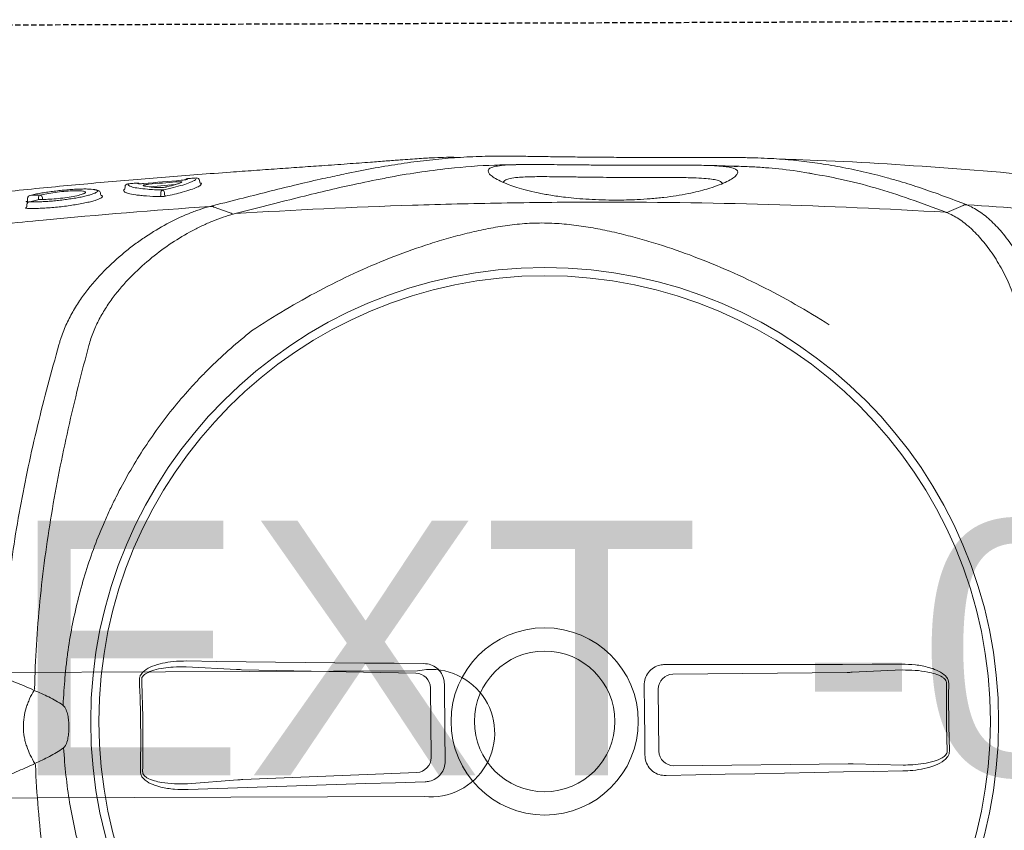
# Model space of a CAD drawing. Header units: millimetres. Extents: x 103872 to 294171, y 5570 to 32737.
# Tile 104 of 117: x 134793 to 135025, y 17437 to 17628. Entities that reach past the tile are written whole.
import ezdxf

# ---------------------------------------------------------------- set-up
doc = ezdxf.new("R2010")
doc.units = ezdxf.units.MM
doc.header["$LTSCALE"] = 2.5
doc.linetypes.add('11aa1PB-bd$0$11aa1PB-af$0$TRATTEGGIATA', pattern=[0.75, 0.5, -0.25])
for name, color, linetype, lineweight in [('A - TEXT', 7, 'Continuous', 13), ('CKD Equipments', 252, 'Continuous', 0), ('Dimension', 40, 'Continuous', 0), ('EQUIPMENT', 210, 'Continuous', 0)]:
    doc.layers.add(name, color=color, linetype=linetype, lineweight=lineweight)
doc.layers.add('FAINTEQUIP', color=253, linetype='Continuous')
doc.styles.add('style1', font='arial.ttf', dxfattribs={"height": 150})

# ---------------------------------------------------------------- blocks, each defined once
blk = doc.blocks.new('G$C62143A14')
at = {"color": 8, "linetype": 'Continuous', "lineweight": 0}
for p, q in [((295.02, 347.96), (294.44, 348.02)), ((295.57, 347.57), (295.56, 347.78)), ((295.62, 347.42), (295.63, 347.34)), ((296.51, 347.79), (295.72, 347.85)), ((297.11, 347.26), (297.12, 347.17)), ((297.14, 330.54), (297.51, 330.6)), ((299.19, 324.84), (298.65, 324.89)), ((299.65, 313.02), (299.11, 319.03)), ((159.41, 298.28), (158.51, 310.14)), ((186.05, 310.43), (185.4, 298.56)), ((299.93, 306.87), (299.54, 307.1)), ((300.25, 307.25), (300.6, 307.28)), ((161.16, 256.1), (159.47, 297.14)), ((185.36, 297.41), (184.56, 256.36)), ((181.11, 252.93), (164.68, 252.75)), ((166.18, 199.09), (180.76, 199.25)), ((163.17, 154.51), (162.73, 195.56)), ((184.29, 195.79), (184.73, 154.75)), ((162.89, 141.56), (163.17, 153.37)), ((184.76, 153.6), (185.3, 141.8))]:
    blk.add_line(p, q, dxfattribs=at)
at = {"color": 8, "linetype": 'Continuous', "lineweight": 0, "flags": 128}
for points in [[(297.14, 316.41), (297.53, 316.42), (297.75, 316.42)], [(297.76, 315.55), (297.54, 315.55), (297.25, 315.55)], [(158.93, 254.16), (158.73, 261.15), (158.52, 268.13), (158.3, 275.11), (158.08, 282.09), (157.85, 289.07), (157.62, 296.03), (157.38, 303), (157.14, 309.95)], [(187.42, 310.28), (187.32, 303.32), (187.24, 296.35), (187.15, 289.38), (187.08, 282.4), (187.01, 275.42), (186.94, 268.44), (186.88, 261.45), (186.82, 254.46)], [(294.35, 303.89), (293.65, 301.9), (292.93, 299.88)], [(294.36, 303.9), (294.36, 303.9), (294.36, 303.9)], [(182.02, 249.63), (179.75, 249.61), (177.48, 249.59), (175.2, 249.56), (172.93, 249.54), (170.66, 249.51), (168.39, 249.49), (166.11, 249.46), (163.84, 249.43)], [(165.21, 202.39), (167.27, 202.41), (169.32, 202.43), (171.38, 202.45), (173.44, 202.47), (175.49, 202.49), (177.55, 202.52), (179.61, 202.54), (181.66, 202.57)], [(161.51, 141.67), (161.39, 148.62), (161.27, 155.58), (161.14, 162.54), (161, 169.51), (160.86, 176.48), (160.72, 183.45), (160.56, 190.43), (160.41, 197.41)], [(186.57, 197.69), (186.57, 190.71), (186.56, 183.73), (186.57, 176.75), (186.58, 169.78), (186.59, 162.81), (186.61, 155.85), (186.64, 148.89), (186.67, 141.94)], [(294.76, 127.41), (294.02, 129.04), (293.28, 130.69)]]:
    blk.add_lwpolyline(points, dxfattribs=at)
at = {"color": 8, "linetype": 'Continuous', "lineweight": 0}
for radius in [106.93, 105, 22.05, 16.56]:
    blk.add_circle((173.18, 226), radius, dxfattribs=at)
for centre, radius, start, end in [((294.94, 347.26), 0.7, 12.661, 83.5815), ((157.41, 358.16), 13.42, 294.4256, 295.9261), ((157.61, 342.91), 6.49, 29.2266, 32.2639), ((186.11, 358.47), 13.42, 245.3063, 246.8069), ((296.43, 347.09), 0.7, 13.9483, 83.5267), ((296.58, 344.61), 0.647, 25.9821, 94.7257), ((296.48, 344.98), 0.693, 275.2747, 353.0745), ((298.68, 325.23), 0.348, 185.1947, 265.5072), ((299.12, 324.15), 0.697, 5.1574, 85.494), ((168.31, 679.42), 358.79, 268.8832, 272.3492), ((168.31, 679.3), 358.14, 268.8832, 272.3493), ((299.33, 321.9), 0.695, 318.7848, 5.7695), ((297.12, 316.75), 0.335, 206.4693, 272.844), ((297.27, 315.2), 0.351, 93.7086, 162.6713), ((297.78, 315.75), 0.67, 26.2861, 92.8593), ((297.71, 316.25), 0.701, 273.6779, 342.8405), ((300.37, 310.04), 0.693, 4.1684, 50.6673), ((300.28, 306.9), 0.349, 95.7954, 184.7427), ((300.53, 307.98), 0.698, 275.8053, 4.7892), ((164.68, 256.28), 3.53, 182.7979, 269.9804), ((181.03, 256.45), 3.53, 271.252, 358.4345), ((166.26, 195.57), 3.53, 91.3072, 180.1404), ((180.76, 195.72), 3.53, 1.0921, 89.9252), ((178.06, -227.41), 358.79, 89.3354, 91.8971), ((178.06, -227.34), 358.19, 89.3355, 91.897)]:
    blk.add_arc(centre, radius, start, end, dxfattribs=at)
for centre, major_axis, start_param, end_param in [((159.19, 296.52), (0.09, -3.5), 1.744011, 2.093077), ((185.66, 296.81), (-0.02, -3.5), 4.190109, 4.539174), ((162.86, 155.12), (0.09, -3.5), 1.045879, 1.394945), ((185.03, 155.36), (-0.02, -3.5), 4.88824, 5.237306)]:
    blk.add_ellipse(centre, major_axis=major_axis, ratio=0.086139, start_param=start_param, end_param=end_param, dxfattribs=at)
for points, knots in [([(286.94, 383.13), (287.76, 376.65), (288.53, 370.15), (289.98, 357.15), (290.66, 350.64), (292.54, 331.08), (293.61, 318), (294.49, 304.89)], [0, 0, 0, 0, 0.25, 0.25, 0.5, 0.5, 1, 1, 1, 1]), ([(306.03, 246.53), (306.05, 246.74), (306.1, 247.44), (306.09, 249.1), (306.02, 251.41), (305.91, 253.61), (305.79, 255.51), (305.64, 257.64), (305.45, 260.19), (305.22, 263.27), (304.97, 266.57), (304.74, 269.7), (304.53, 272.52), (304.32, 275.47), (304.06, 279.2), (303.74, 283.72), (303.37, 289.07), (302.98, 294.49), (302.53, 300.72), (302.02, 307.68), (301.42, 315.36), (300.79, 323.06), (300.12, 330.75), (299.43, 338.41), (298.7, 346.04), (297.93, 353.61), (297.11, 361.08), (296.25, 368.42), (295.34, 375.55), (294.6, 380.92), (294.16, 383.8), (294.06, 384.46)], [0, 0, 0, 0, 0.00345, 0.046619, 0.089766, 0.112425, 0.13508, 0.158154, 0.181221, 0.209069, 0.237397, 0.25624, 0.275086, 0.294404, 0.313726, 0.346115, 0.37852, 0.411676, 0.44484, 0.491581, 0.538367, 0.585123, 0.633242, 0.681401, 0.729516, 0.779903, 0.830337, 0.880732, 0.93264, 0.98459, 1, 1, 1, 1]), ([(82.05, 338.49), (88.31, 340.43), (94.62, 342.26), (104.17, 344.77), (107.37, 345.57), (113.78, 347.08), (117, 347.79), (126.68, 349.77), (133.19, 350.9), (143.02, 352.25), (146.31, 352.64), (152.9, 353.29), (156.2, 353.56), (159.5, 353.76)], [0, 0, 0, 0, 0.25, 0.25, 0.375, 0.375, 0.5, 0.5, 0.75, 0.75, 0.875, 0.875, 1, 1, 1, 1]), ([(159.99, 353.53), (160.13, 353.19), (160.28, 352.84), (160.43, 352.5), (160.72, 351.82), (161.01, 351.14), (161.3, 350.47), (161.59, 349.79), (161.88, 349.11), (162.18, 348.43), (162.47, 347.76), (162.76, 347.08), (163.05, 346.4)], [0.0002616, 0.0002616, 0.0002616, 0.0002616, 0.00188464, 0.00188464, 0.00188464, 0.00508207, 0.00508207, 0.00508207, 0.00827951, 0.00827951, 0.00827951, 0.01147698, 0.01147698, 0.01147698, 0.01147698]), ([(180.5, 346.27), (181.01, 347.27), (181.28, 347.96), (181.56, 348.64), (181.83, 349.32), (182.11, 350.01), (182.38, 350.69), (182.66, 351.38), (182.94, 352.06), (183.21, 352.74), (183.35, 353.09), (183.49, 353.44), (183.64, 353.79)], [0, 0, 0, 0, 0.00319655, 0.00319655, 0.00319655, 0.00639307, 0.00639307, 0.00639307, 0.00958958, 0.00958958, 0.00958958, 0.01121538, 0.01121538, 0.01121538, 0.01121538]), ([(184.11, 354.02), (187.42, 353.89), (190.73, 353.7), (197.33, 353.19), (200.62, 352.87), (210.48, 351.74), (217.01, 350.75), (226.74, 348.97), (229.97, 348.33), (236.41, 346.95), (239.63, 346.22), (249.23, 343.92), (255.57, 342.23), (261.88, 340.42)], [0, 0, 0, 0, 0.125, 0.125, 0.25, 0.25, 0.5, 0.5, 0.625, 0.625, 0.75, 0.75, 1, 1, 1, 1]), ([(180.5, 346.27), (179.86, 346.65), (179.19, 347.01), (178.15, 347.48), (177.8, 347.62), (177.09, 347.9), (176.73, 348.02), (174.91, 348.58), (173.41, 348.82), (171.09, 348.8), (170.32, 348.73), (169.18, 348.53), (168.8, 348.44), (168.06, 348.25), (167.7, 348.14), (165.9, 347.54), (164.56, 346.88), (163.28, 346.09)], [0, 0, 0, 0, 0.125, 0.125, 0.1875, 0.1875, 0.25, 0.25, 0.5, 0.5, 0.625, 0.625, 0.6875, 0.6875, 0.75, 0.75, 1, 1, 1, 1]), ([(296.72, 330.21), (296.64, 330.29), (296.48, 330.46), (296.21, 331.05), (295.92, 331.89), (295.62, 332.98), (295.33, 334.28), (295.04, 335.76), (294.78, 337.37), (294.55, 339.07), (294.35, 340.79), (294.2, 342.5), (294.09, 344.13), (294.03, 345.63), (294.02, 346.99), (294.05, 347.73), (294.07, 348.1)], [0, 0, 0, 0, 0.071618, 0.142753, 0.213878, 0.286427, 0.35898, 0.431664, 0.504338, 0.576108, 0.647879, 0.719404, 0.790924, 0.860781, 0.930635, 1, 1, 1, 1]), ([(294.07, 348.1), (294.07, 348.14), (294.08, 348.25), (294.11, 348.34), (294.16, 348.32), (294.21, 348.25), (294.23, 348.16), (294.23, 348.15)], [0, 0, 0, 0, 0.154961, 0.423114, 0.700286, 0.983621, 1, 1, 1, 1]), ([(294.44, 348.03), (294.42, 348.03), (294.36, 348.03), (294.29, 348.08), (294.24, 348.12), (294.22, 348.15), (294.22, 348.15), (294.22, 348.15)], [0, 0, 0, 0, 0.182746, 0.439819, 0.656767, 0.84565, 1, 1, 1, 1]), ([(295.56, 347.78), (295.56, 347.89), (295.56, 347.98), (295.58, 348.11), (295.59, 348.15), (295.61, 348.17), (295.62, 348.16), (295.64, 348.15), (295.65, 348.13), (295.67, 348.09), (295.68, 348.06), (295.7, 347.99), (295.71, 347.95), (295.72, 347.85)], [0, 0, 0, 0, 0.25, 0.25, 0.5, 0.5, 0.625, 0.625, 0.75, 0.75, 0.875, 0.875, 1, 1, 1, 1]), ([(162.9, 345.95), (156.01, 345.65), (149.15, 345.08), (138.9, 343.85), (135.48, 343.38), (128.69, 342.33), (125.3, 341.74), (115.17, 339.84), (108.47, 338.36), (98.51, 335.9), (95.2, 335.04), (88.61, 333.25), (85.33, 332.31), (82.06, 331.35)], [0, 0, 0, 0, 0.25, 0.25, 0.375, 0.375, 0.5, 0.5, 0.75, 0.75, 0.875, 0.875, 1, 1, 1, 1]), ([(163.28, 346.09), (163.79, 344.92), (164.33, 343.78), (165.22, 342.1), (165.53, 341.55), (166.18, 340.47), (166.53, 339.93), (166.9, 339.41)], [0, 0, 0, 0, 0.5, 0.5, 0.75, 0.75, 1, 1, 1, 1]), ([(177.03, 339.52), (177.39, 340.05), (177.72, 340.59), (178.35, 341.69), (178.65, 342.25), (179.5, 343.94), (180.02, 345.1), (180.5, 346.27)], [0, 0, 0, 0, 0.25, 0.25, 0.5, 0.5, 1, 1, 1, 1]), ([(262.02, 333.28), (258.73, 334.18), (255.43, 335.04), (248.8, 336.69), (245.48, 337.48), (235.46, 339.73), (228.74, 341.06), (218.57, 342.75), (215.17, 343.26), (208.35, 344.16), (204.93, 344.56), (194.65, 345.57), (187.78, 345.99), (180.88, 346.15)], [0, 0, 0, 0, 0.125, 0.125, 0.25, 0.25, 0.5, 0.5, 0.625, 0.625, 0.75, 0.75, 1, 1, 1, 1]), ([(295.63, 347.34), (295.62, 347.01), (295.59, 346.34), (295.6, 345.13), (295.65, 343.78), (295.75, 342.35), (295.88, 340.86), (296.05, 339.36), (296.26, 337.87), (296.48, 336.46), (296.73, 335.15), (296.99, 333.98), (297.26, 332.99), (297.49, 332.28), (297.62, 332.01), (297.67, 331.9)], [0, 0, 0, 0, 0.077175, 0.156582, 0.233739, 0.313124, 0.390191, 0.469435, 0.547696, 0.628206, 0.706882, 0.787758, 0.867927, 0.950446, 1, 1, 1, 1]), ([(296.18, 344.87), (296.1, 345.24), (296.02, 345.6), (295.94, 345.96), (295.84, 346.42), (295.73, 346.88), (295.63, 347.34)], [0, 0, 0, 0, 0.002000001, 0.002000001, 0.002000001, 0.004555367, 0.004555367, 0.004555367, 0.004555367]), ([(298.45, 331.95), (298.46, 331.99), (298.52, 332.19), (298.57, 332.76), (298.62, 333.69), (298.62, 334.81), (298.58, 336.08), (298.5, 337.45), (298.38, 338.92), (298.23, 340.41), (298.05, 341.92), (297.84, 343.39), (297.62, 344.77), (297.38, 346.07), (297.21, 346.8), (297.12, 347.17)], [0, 0, 0, 0, 0.020975, 0.103092, 0.183625, 0.266595, 0.345335, 0.426326, 0.505338, 0.586596, 0.666706, 0.749125, 0.829586, 0.912317, 1, 1, 1, 1]), ([(297.12, 347.17), (297.13, 346.81), (297.13, 346.45), (297.14, 346.09), (297.15, 345.69), (297.16, 345.29), (297.16, 344.9)], [0, 0, 0, 0, 0.002000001, 0.002000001, 0.002000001, 0.004185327, 0.004185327, 0.004185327, 0.004185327]), ([(296.09, 345.25), (296.17, 345.25), (296.31, 345.25), (296.46, 345.26), (296.53, 345.26)], [0, 0, 0, 0, 0.492258, 1, 1, 1, 1]), ([(297.58, 334.47), (297.49, 334.68), (297.28, 335.14), (296.94, 336.58), (296.61, 338.45), (296.35, 340.55), (296.19, 342.58), (296.15, 344.02), (296.17, 344.68), (296.18, 344.87)], [0, 0, 0, 0, 0.13658, 0.298557, 0.459137, 0.618553, 0.777567, 0.932744, 1, 1, 1, 1]), ([(296.54, 344.29), (296.47, 344.29), (296.39, 344.29), (296.32, 344.28), (296.25, 344.28), (296.18, 344.28), (296.16, 344.28)], [0.0009424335, 0.0009424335, 0.0009424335, 0.0009424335, 0.0012598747, 0.0012598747, 0.0012598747, 0.0015659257, 0.0015659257, 0.0015659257, 0.0015659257]), ([(297.16, 344.9), (297.28, 344.39), (297.51, 343.38), (297.82, 341.35), (298.05, 339.26), (298.19, 337.27), (298.2, 335.69), (298.16, 334.78), (298.09, 334.62), (298.08, 334.61)], [0, 0, 0, 0, 0.171047, 0.337716, 0.501919, 0.665785, 0.826587, 0.987812, 1, 1, 1, 1]), ([(79.75, 293.03), (82.31, 296.45), (85.04, 299.7), (90.82, 305.84), (93.86, 308.74), (100.26, 314.21), (103.61, 316.77), (108.01, 319.76), (108.9, 320.35), (110.69, 321.5), (111.6, 322.06), (114.34, 323.72), (116.19, 324.76), (121.81, 327.74), (125.65, 329.52), (133.49, 332.64), (137.5, 334), (142.63, 335.43), (143.66, 335.7), (145.73, 336.21), (146.78, 336.46), (149.91, 337.15), (152, 337.55), (158.29, 338.58), (162.49, 339.04), (166.97, 339.32)], [0, 0, 0, 0, 0.125, 0.125, 0.25, 0.25, 0.375, 0.375, 0.40625, 0.40625, 0.4375, 0.4375, 0.5, 0.5, 0.625, 0.625, 0.75, 0.75, 0.78125, 0.78125, 0.8125, 0.8125, 0.875, 0.875, 1, 1, 1, 1]), ([(166.9, 339.41), (166.97, 339.32), (167.04, 339.24), (167.21, 339.09), (167.3, 339.02), (167.59, 338.84), (167.79, 338.74), (168.21, 338.57), (168.43, 338.5), (168.86, 338.38), (169.08, 338.33), (169.74, 338.21), (170.18, 338.15), (171.08, 338.08), (171.53, 338.07), (172.43, 338.08), (172.88, 338.1), (173.77, 338.19), (174.21, 338.25), (174.86, 338.39), (175.08, 338.45), (175.51, 338.58), (175.72, 338.65), (176.14, 338.83), (176.35, 338.93), (176.63, 339.12), (176.72, 339.19), (176.89, 339.34), (176.96, 339.43), (177.03, 339.52)], [0, 0, 0, 0, 0.03125, 0.03125, 0.0625, 0.0625, 0.125, 0.125, 0.1875, 0.1875, 0.25, 0.25, 0.375, 0.375, 0.5, 0.5, 0.625, 0.625, 0.75, 0.75, 0.8125, 0.8125, 0.875, 0.875, 0.9375, 0.9375, 0.96875, 0.96875, 1, 1, 1, 1]), ([(176.96, 339.43), (179.33, 339.32), (181.45, 339.19), (184.64, 338.91), (185.7, 338.8), (187.83, 338.55), (188.88, 338.42), (194.15, 337.67), (198.29, 336.84), (206.46, 334.76), (210.49, 333.5), (216.42, 331.29), (218.39, 330.49), (221.31, 329.22), (222.28, 328.78), (224.21, 327.87), (225.17, 327.41), (229.93, 325.02), (233.59, 322.91), (240.66, 318.33), (244.06, 315.86), (248.96, 311.86), (250.56, 310.48), (252.91, 308.34), (253.69, 307.62), (255.22, 306.14), (255.98, 305.39), (259.71, 301.59), (262.53, 298.39), (265.16, 295.03)], [0, 0, 0, 0, 0.0625, 0.0625, 0.09375, 0.09375, 0.125, 0.125, 0.25, 0.25, 0.375, 0.375, 0.4375, 0.4375, 0.46875, 0.46875, 0.5, 0.5, 0.625, 0.625, 0.75, 0.75, 0.8125, 0.8125, 0.84375, 0.84375, 0.875, 0.875, 1, 1, 1, 1]), ([(261.89, 340.42), (262.18, 340.34), (262.47, 340.26), (263.05, 340.09), (263.34, 340), (264.19, 339.71), (264.75, 339.51), (266.4, 338.85), (267.46, 338.35), (269.53, 337.27), (270.53, 336.68), (272.48, 335.43), (273.41, 334.77), (276.1, 332.73), (277.76, 331.28), (280.86, 328.24), (282.3, 326.66), (283.99, 324.62), (284.32, 324.21), (284.96, 323.38), (285.28, 322.97), (286.2, 321.73), (286.79, 320.9), (288.47, 318.4), (289.48, 316.71), (291.29, 313.34), (292.1, 311.64), (293.13, 309.09), (293.45, 308.23), (294.02, 306.53), (294.28, 305.68), (294.5, 304.84)], [0, 0, 0, 0, 0.015625, 0.015625, 0.03125, 0.03125, 0.0625, 0.0625, 0.125, 0.125, 0.1875, 0.1875, 0.25, 0.25, 0.375, 0.375, 0.5, 0.5, 0.53125, 0.53125, 0.5625, 0.5625, 0.625, 0.625, 0.75, 0.75, 0.875, 0.875, 0.9375, 0.9375, 1, 1, 1, 1]), ([(298.08, 334.61), (298.03, 334.43), (297.92, 334.05), (297.73, 334.1), (297.6, 334.43), (297.58, 334.47)], [0, 0, 0, 0, 0.442836, 0.93482, 1, 1, 1, 1]), ([(292.69, 299.36), (292.26, 300.96), (291.71, 302.57), (290.72, 305), (290.36, 305.81), (289.6, 307.43), (289.2, 308.23), (287.91, 310.65), (286.95, 312.24), (284.85, 315.42), (283.7, 316.99), (281.18, 320.09), (279.83, 321.59), (276.94, 324.47), (275.4, 325.86), (272.9, 327.8), (272.03, 328.43), (270.67, 329.33), (270.21, 329.62), (269.28, 330.18), (268.8, 330.46), (267.36, 331.24), (266.37, 331.72), (264.32, 332.57), (263.27, 332.94), (262.17, 333.24)], [0, 0, 0, 0, 0.125, 0.125, 0.1875, 0.1875, 0.25, 0.25, 0.375, 0.375, 0.5, 0.5, 0.625, 0.625, 0.75, 0.75, 0.8125, 0.8125, 0.84375, 0.84375, 0.875, 0.875, 0.9375, 0.9375, 1, 1, 1, 1]), ([(297.51, 330.6), (297.64, 330.62), (297.9, 330.67), (298.14, 330.93), (298.31, 331.23), (298.4, 331.47), (298.43, 331.67), (298.44, 331.91)], [0, 0, 0, 0, 0.17949, 0.37827, 0.600214, 0.910843, 1, 1, 1, 1]), ([(297.67, 331.9), (297.7, 331.83), (297.81, 331.57), (297.99, 331.36), (298.2, 331.32), (298.35, 331.52), (298.42, 331.83), (298.45, 331.95)], [0, 0, 0, 0, 0.090668, 0.336678, 0.578374, 0.827655, 1, 1, 1, 1]), ([(297.02, 330.3), (296.99, 330.26), (296.91, 330.11), (296.8, 330.17), (296.72, 330.21)], [0, 0, 0, 0, 0.2883186, 1, 1, 1, 1]), ([(297.14, 330.54), (297.14, 330.52), (297.1, 330.38), (297.05, 330.33), (297.02, 330.3)], [0, 0, 0, 0, 0.259715, 1, 1, 1, 1]), ([(296.82, 316.6), (296.85, 317.77), (296.91, 318.83), (297.01, 320.26), (297.05, 320.72), (297.12, 321.35), (297.14, 321.56), (297.19, 321.95), (297.21, 322.14), (297.34, 323.04), (297.46, 323.63), (297.62, 324.2), (297.65, 324.31), (297.72, 324.5), (297.76, 324.59), (297.87, 324.83), (297.94, 324.95), (298.02, 325.04)], [0, 0, 0, 0, 0.25, 0.25, 0.375, 0.375, 0.4375, 0.4375, 0.5, 0.5, 0.75, 0.75, 0.8125, 0.8125, 0.875, 0.875, 1, 1, 1, 1]), ([(298.34, 325.2), (298.34, 325.19), (298.36, 325.18), (298.39, 325.12), (298.41, 325.05), (298.41, 325.05), (298.41, 325.05), (298.41, 325.05), (298.41, 325.05), (298.41, 325.03), (298.41, 325.02), (298.42, 325.01)], [0, 0, 0, 0, 0.360471, 0.996119, 1, 1, 1, 1, 1, 1, 1.104216, 1.104216, 1.104216, 1.104216]), ([(299.21, 323.4), (299.17, 323.3), (299.01, 322.93), (298.78, 321.67), (298.58, 319.9), (298.44, 317.97), (298.4, 316.69), (298.38, 316.05)], [0, 0, 0, 0, 0.101558, 0.36428, 0.634712, 0.816091, 1, 1, 1, 1]), ([(299.81, 324.21), (299.68, 324.19), (299.47, 324.14), (299.28, 323.61), (299.21, 323.4)], [0, 0, 0, 0, 0.608975, 1, 1, 1, 1]), ([(300.02, 321.97), (299.98, 322.44), (299.94, 322.9), (299.89, 323.37), (299.87, 323.65), (299.84, 323.93), (299.81, 324.21)], [0, 0, 0, 0, 0.002, 0.002, 0.002, 0.003216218, 0.003216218, 0.003216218, 0.003216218]), ([(157.14, 309.95), (157.13, 311.04), (157.12, 313.22), (157.56, 316.01), (158.26, 318.33), (159.01, 319.82), (159.93, 320.77), (160.64, 321.18), (161.14, 321.21), (161.33, 321.23)], [0, 0, 0, 0, 0.25332, 0.506196, 0.65059, 0.817687, 0.886369, 0.955719, 1, 1, 1, 1]), ([(161.31, 320.69), (161.18, 320.69), (160.86, 320.66), (160.54, 320.45), (160.2, 320.13), (159.65, 319.36), (159.16, 317.99), (158.7, 315.82), (158.44, 313.21), (158.49, 311.17), (158.51, 310.14)], [0, 0, 0, 0, 0.034894, 0.07906, 0.092988, 0.155615, 0.320186, 0.468315, 0.732642, 1, 1, 1, 1]), ([(182.99, 321.46), (183.22, 321.44), (183.67, 321.42), (184.43, 321.02), (185.38, 320.07), (186.27, 318.31), (186.94, 316.01), (187.36, 313.28), (187.4, 311.36), (187.42, 310.28)], [0, 0, 0, 0, 0.0522268, 0.1042313, 0.1923821, 0.3606157, 0.5543927, 0.7486822, 1, 1, 1, 1]), ([(186.05, 310.43), (186.05, 311.45), (186.05, 313.24), (185.78, 315.8), (185.34, 317.95), (184.73, 319.59), (184.06, 320.51), (183.55, 320.86), (183.22, 320.94), (183.06, 320.93), (183.01, 320.93)], [0, 0, 0, 0, 0.265211, 0.46586, 0.668447, 0.834858, 0.915193, 0.958561, 0.988769, 1, 1, 1, 1]), ([(298.95, 317.07), (298.97, 317.47), (299, 317.84), (299.05, 318.52), (299.09, 318.84), (299.2, 319.71), (299.29, 320.17), (299.39, 320.51)], [0, 0, 0, 0, 0.25, 0.25, 0.5, 0.5, 1, 1, 1, 1]), ([(299.39, 320.51), (299.41, 320.58), (299.44, 320.6), (299.48, 320.55), (299.5, 320.52), (299.53, 320.44), (299.55, 320.39), (299.58, 320.27), (299.59, 320.2), (299.63, 320.04), (299.64, 319.95), (299.67, 319.75), (299.69, 319.65), (299.71, 319.44), (299.72, 319.33), (299.73, 319.22)], [0, 0, 0, 0, 0.25, 0.25, 0.375, 0.375, 0.5, 0.5, 0.625, 0.625, 0.75, 0.75, 0.875, 0.875, 1, 1, 1, 1]), ([(299.9, 320.47), (299.88, 320.64), (299.87, 320.8), (299.86, 321.04), (299.86, 321.11), (299.85, 321.25), (299.85, 321.32), (299.85, 321.45), (299.85, 321.51), (299.86, 321.61), (299.86, 321.66), (299.88, 321.78), (299.89, 321.83), (299.91, 321.85)], [0, 0, 0, 0, 0.25, 0.25, 0.375, 0.375, 0.5, 0.5, 0.625, 0.625, 0.75, 0.75, 1, 1, 1, 1]), ([(296.94, 315.3), (296.92, 315.4), (296.9, 315.5), (296.87, 315.71), (296.86, 315.83), (296.84, 316.06), (296.83, 316.18), (296.82, 316.4), (296.82, 316.5), (296.82, 316.6)], [0, 0, 0, 0, 0.25, 0.25, 0.5, 0.5, 0.75, 0.75, 1, 1, 1, 1]), ([(298.38, 316.05), (298.57, 315.15), (298.96, 313.34), (299.55, 311.21), (300.06, 309.65), (300.35, 309.1), (300.47, 308.88)], [0, 0, 0, 0, 0.266556, 0.54057, 0.811878, 1, 1, 1, 1]), ([(299.12, 315.04), (299.11, 315.1), (299.1, 315.18), (299.07, 315.33), (299.05, 315.42), (299.02, 315.68), (298.99, 315.87), (298.97, 316.15), (298.96, 316.24), (298.95, 316.43), (298.95, 316.52), (298.94, 316.69), (298.94, 316.78), (298.94, 316.93), (298.94, 317.01), (298.95, 317.07)], [0, 0, 0, 0, 0.125, 0.125, 0.25, 0.25, 0.5, 0.5, 0.625, 0.625, 0.75, 0.75, 0.875, 0.875, 1, 1, 1, 1]), ([(299.54, 307.1), (299.53, 307.1), (299.38, 307.19), (299.02, 307.89), (298.46, 309.27), (297.9, 311.14), (297.39, 313.18), (297.09, 314.59), (296.94, 315.3)], [0, 0, 0, 0, 0.014248, 0.225084, 0.445739, 0.672661, 0.835112, 1, 1, 1, 1]), ([(300.19, 311.52), (300.11, 311.7), (300.02, 311.9), (299.85, 312.38), (299.76, 312.65), (299.49, 313.53), (299.31, 314.23), (299.12, 315.04)], [0, 0, 0, 0, 0.25, 0.25, 0.5, 0.5, 1, 1, 1, 1]), ([(300.3, 312.85), (300.31, 312.74), (300.32, 312.63), (300.33, 312.42), (300.33, 312.31), (300.34, 312.12), (300.34, 312.03), (300.34, 311.86), (300.33, 311.78), (300.32, 311.59), (300.3, 311.51), (300.26, 311.46), (300.25, 311.46), (300.22, 311.47), (300.21, 311.49), (300.19, 311.52)], [0, 0, 0, 0, 0.125, 0.125, 0.25, 0.25, 0.375, 0.375, 0.5, 0.5, 0.75, 0.75, 0.875, 0.875, 1, 1, 1, 1]), ([(300.92, 310.22), (300.9, 310.24), (300.88, 310.3), (300.84, 310.42), (300.83, 310.47), (300.81, 310.57), (300.8, 310.63), (300.76, 310.82), (300.74, 310.97), (300.7, 311.28), (300.68, 311.45), (300.67, 311.62)], [0, 0, 0, 0, 0.25, 0.25, 0.375, 0.375, 0.5, 0.5, 0.75, 0.75, 1, 1, 1, 1]), ([(300.47, 308.88), (300.53, 308.75), (300.7, 308.38), (300.95, 308.11), (301.14, 308.06), (301.23, 308.04)], [0, 0, 0, 0, 0.205685, 0.600472, 1, 1, 1, 1]), ([(301.23, 308.04), (301.19, 308.5), (301.15, 308.97), (301.11, 309.43), (301.1, 309.65), (301.08, 309.87), (301.06, 310.1)], [0, 0, 0, 0, 0.002, 0.002, 0.002, 0.002950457, 0.002950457, 0.002950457, 0.002950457]), ([(299.98, 307.08), (299.98, 307.07), (299.98, 307.05), (299.98, 307.04), (299.98, 307), (299.97, 306.9), (299.95, 306.88), (299.93, 306.87)], [-0.134772, -0.134772, -0.134772, -0.134772, 0, 0, 0, 0.374519, 1, 1, 1, 1]), ([(294.5, 304.84), (294.51, 304.77), (294.52, 304.69), (294.53, 304.52), (294.53, 304.43), (294.51, 304.27), (294.49, 304.19), (294.43, 304.04), (294.4, 303.97), (294.36, 303.9)], [0, 0, 0, 0, 0.25, 0.25, 0.5, 0.5, 0.75, 0.75, 1, 1, 1, 1]), ([(294.5, 304.84), (294.5, 304.84), (294.5, 304.85), (294.49, 304.86), (294.49, 304.87), (294.49, 304.88), (294.49, 304.89)], [0, 0, 0, 0, 0.000033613, 0.000033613, 0.000033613, 0.0000984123, 0.0000984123, 0.0000984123, 0.0000984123]), ([(294.49, 304.89), (295.09, 302.54), (296.29, 297.84), (297.97, 291.2), (299.52, 284.89), (300.69, 279.97), (301.27, 277.25), (301.44, 276.45)], [0, 0, 0, 0, 0.225239, 0.450475, 0.677754, 0.905051, 1, 1, 1, 1]), ([(292.81, 298.92), (293.68, 285.01), (294.34, 271.07), (295.02, 250.13), (295.19, 243.14), (295.43, 229.15), (295.5, 222.15), (295.54, 201.17), (295.36, 187.21), (294.56, 159.32), (293.96, 145.4), (293.13, 131.5)], [0, 0, 0, 0, 0.25, 0.25, 0.375, 0.375, 0.5, 0.5, 0.75, 0.75, 1, 1, 1, 1]), ([(301.12, 263.85), (300.65, 266.26), (299.77, 270.69), (298.2, 277.53), (296.56, 284.26), (294.77, 291.32), (293.46, 296.39), (292.81, 298.92)], [0, 0, 0, 0, 0.229395, 0.422012, 0.614832, 0.807537, 1, 1, 1, 1]), ([(265.16, 295.03), (266.9, 292.42), (268.56, 289.8), (271.72, 284.5), (273.22, 281.83), (276.08, 276.42), (277.43, 273.7), (279.98, 268.18), (281.17, 265.39), (283.41, 259.74), (284.44, 256.91), (285.85, 252.62), (286.3, 251.18), (287.14, 248.29), (287.54, 246.84), (288.29, 243.91), (288.64, 242.44), (289.27, 239.47), (289.55, 237.97), (290.02, 234.96), (290.22, 233.44), (290.43, 231.13), (290.49, 230.35), (290.55, 229.19), (290.56, 228.8), (290.59, 228.01), (290.6, 227.62), (290.62, 225.65), (290.56, 224.09), (290.35, 221.02), (290.18, 219.49), (289.77, 216.47), (289.52, 214.97), (288.95, 211.99), (288.63, 210.51), (287.95, 207.58), (287.58, 206.12), (286.8, 203.23), (286.38, 201.79), (285.07, 197.5), (284.11, 194.66), (280.98, 186.21), (278.56, 180.65), (274.42, 172.38), (272.96, 169.66), (269.9, 164.27), (268.3, 161.61), (266.62, 158.98)], [0, 0, 0, 0, 0.0625, 0.0625, 0.125, 0.125, 0.1875, 0.1875, 0.25, 0.25, 0.3125, 0.3125, 0.34375, 0.34375, 0.375, 0.375, 0.40625, 0.40625, 0.4375, 0.4375, 0.46875, 0.46875, 0.484375, 0.484375, 0.492188, 0.492188, 0.5, 0.5, 0.53125, 0.53125, 0.5625, 0.5625, 0.59375, 0.59375, 0.625, 0.625, 0.65625, 0.65625, 0.6875, 0.6875, 0.75, 0.75, 0.875, 0.875, 0.9375, 0.9375, 1, 1, 1, 1]), ([(301.44, 276.45), (301.75, 275.05), (302.55, 271.44), (303.6, 265.92), (304.62, 259.79), (305.4, 253.83), (305.96, 247.99), (306.24, 243.12), (306.35, 239.27), (306.37, 236.26), (306.35, 232.9), (306.3, 229.24), (306.24, 225.22), (306.18, 221.07), (306.13, 216.7), (306.09, 212.1), (306.06, 207.11), (306.04, 201.95), (306.04, 196.95), (306.05, 192.75), (306.06, 189.23), (306.06, 186.3), (306.05, 183.54), (306.03, 180.52), (305.98, 177.38), (305.88, 174.2), (305.73, 171.32), (305.46, 167.82), (304.99, 163.66), (304.2, 158.49), (303.16, 153), (302.17, 148.58), (301.46, 146.05), (301.24, 145.3)], [0, 0, 0, 0, 0.033599, 0.086704, 0.14001, 0.193319, 0.246393, 0.299468, 0.326258, 0.353125, 0.379834, 0.406408, 0.428618, 0.451478, 0.47167, 0.492329, 0.516002, 0.540379, 0.564065, 0.588402, 0.605742, 0.623087, 0.640895, 0.658706, 0.685242, 0.711788, 0.738802, 0.765824, 0.81871, 0.871587, 0.924587, 0.977588, 1, 1, 1, 1]), ([(304.34, 232.77), (304.34, 233.59), (304.32, 235.34), (304.17, 240.5), (303.67, 247.37), (302.53, 255.86), (301.72, 260.92), (301.15, 263.69), (301.12, 263.85)], [0, 0, 0, 0, 0.076639, 0.163762, 0.518013, 0.751525, 0.985081, 1, 1, 1, 1]), ([(163.84, 249.43), (163.3, 249.48), (162.2, 249.57), (160.74, 250.39), (159.63, 251.6), (159.05, 252.94), (158.97, 253.82), (158.93, 254.16)], [0, 0, 0, 0, 0.216319, 0.432689, 0.648031, 0.863773, 1, 1, 1, 1]), ([(186.82, 254.46), (186.77, 253.91), (186.65, 252.81), (185.8, 251.35), (184.55, 250.26), (183.21, 249.71), (182.35, 249.65), (182.02, 249.63)], [0, 0, 0, 0, 0.21899, 0.438068, 0.655087, 0.870478, 1, 1, 1, 1]), ([(304.01, 184.73), (303.97, 184.22), (303.86, 183.03), (303.62, 181.83), (303.29, 180.95), (302.86, 180.52), (302.33, 180.49), (301.69, 180.94), (300.97, 181.91), (300.2, 183.37), (299.41, 185.28), (298.69, 187.43), (298.06, 189.77), (297.52, 192.16), (297.04, 194.87), (296.62, 197.87), (296.32, 200.95), (296.12, 203.96), (296.02, 206.73), (295.99, 209.52), (296.03, 212.49), (296.17, 215.56), (296.38, 218.45), (296.7, 221.56), (297.14, 224.68), (297.72, 227.74), (298.34, 230.38), (298.99, 232.61), (299.71, 234.69), (300.48, 236.52), (301.26, 237.97), (301.97, 238.89), (302.61, 239.35), (303.16, 239.35), (303.62, 238.79), (303.98, 237.69), (304.12, 236.37), (304.2, 235.72)], [0, 0, 0, 0, 0.026608, 0.06138, 0.0962, 0.130925, 0.168927, 0.207024, 0.245099, 0.283069, 0.316694, 0.350298, 0.37294, 0.395622, 0.418192, 0.438002, 0.457786, 0.474878, 0.488481, 0.502082, 0.518368, 0.53466, 0.550889, 0.567128, 0.590899, 0.614713, 0.640745, 0.66688, 0.692979, 0.729781, 0.766704, 0.803672, 0.840537, 0.880482, 0.920552, 0.960572, 1, 1, 1, 1]), ([(301.35, 209.93), (301.35, 210.19), (301.36, 211.47), (301.38, 213.82), (301.42, 217.11), (301.47, 220.46), (301.51, 223.57), (301.53, 226.21), (301.52, 228.58), (301.47, 230.66), (301.34, 232.62), (301.12, 234.17), (300.83, 235.18), (300.57, 235.43), (300.47, 235.53), (300.47, 235.53), (300.47, 235.53), (300.47, 235.53), (300.38, 235.62), (300.28, 235.71), (300.19, 235.8)], [0, 0, 0, 0, 0.014263, 0.071432, 0.130741, 0.207145, 0.286904, 0.364421, 0.443321, 0.542698, 0.643157, 0.777817, 0.912539, 1, 1, 1, 1, 1, 1, 1.081436, 1.081436, 1.081436, 1.081436]), ([(304.2, 235.72), (304.2, 235.72), (304.26, 235.25), (304.32, 233.87), (304.38, 231.79), (304.39, 229.49), (304.39, 227.19), (304.36, 224.56), (304.33, 221.57), (304.3, 218.26), (304.26, 214.65), (304.24, 211.81), (304.24, 210.23), (304.24, 209.92)], [0, 0, 0, 0, 0.0021857, 0.1486808, 0.2950678, 0.3936347, 0.4923949, 0.5907133, 0.6868358, 0.782863, 0.8795306, 0.9761461, 1, 1, 1, 1]), ([(299.89, 184.14), (299.99, 184.23), (300.1, 184.32), (300.2, 184.41), (300.2, 184.41), (300.2, 184.41), (300.2, 184.41), (300.25, 184.46), (300.44, 184.63), (300.69, 185.34), (300.95, 186.59), (301.14, 188.42), (301.24, 190.5), (301.29, 192.62), (301.31, 194.59), (301.32, 197.05), (301.32, 199.79), (301.32, 202.55), (301.32, 205.02), (301.33, 207.5), (301.34, 209.11), (301.35, 209.93)], [-0.088365, -0.088365, -0.088365, -0.088365, 0, 0, 0, 0, 0, 0, 0.042963, 0.162036, 0.283698, 0.405299, 0.528456, 0.591382, 0.654277, 0.728503, 0.80457, 0.856235, 0.909083, 0.954041, 1, 1, 1, 1]), ([(304.24, 209.92), (304.23, 208.94), (304.22, 206.98), (304.22, 203.98), (304.22, 201.01), (304.23, 197.79), (304.23, 194.6), (304.23, 191.57), (304.2, 189), (304.14, 186.89), (304.09, 185.47), (304.02, 184.88), (304.01, 184.73)], [0, 0, 0, 0, 0.0782123, 0.1564368, 0.2446658, 0.3329467, 0.4546253, 0.5765046, 0.703629, 0.8312553, 0.9586974, 1, 1, 1, 1]), ([(160.41, 197.41), (160.45, 197.96), (160.53, 199.07), (161.34, 200.56), (162.55, 201.68), (163.92, 202.29), (164.84, 202.36), (165.21, 202.39)], [0, 0, 0, 0, 0.214916, 0.429922, 0.642835, 0.854056, 1, 1, 1, 1]), ([(181.66, 202.57), (182.21, 202.52), (183.3, 202.43), (184.76, 201.61), (185.87, 200.4), (186.48, 199.02), (186.55, 198.08), (186.57, 197.69)], [0, 0, 0, 0, 0.21225, 0.424556, 0.635748, 0.847225, 1, 1, 1, 1]), ([(303.91, 180.58), (304.02, 182.73), (304.13, 185.07), (304.16, 187.42), (304.16, 187.6)], [0, 0, 0, 0, 0.919543, 1, 1, 1, 1]), ([(302.2, 162.92), (302.26, 163.21), (302.79, 165.97), (303.23, 169.58), (303.65, 173.93), (303.86, 177.33), (303.99, 180.67), (304.03, 183.21), (304.05, 184.25)], [0, 0, 0, 0, 0.042136, 0.404804, 0.566088, 0.727781, 0.888854, 1, 1, 1, 1]), ([(296.81, 65.48), (298.08, 75.69), (300.71, 96.79), (303.47, 128.89), (305.24, 155.54), (305.68, 171.27), (305.65, 170.35)], [0, 0, 0, 0, 0.27832, 0.574596, 0.870871, 1, 1, 1, 1]), ([(293.13, 131.5), (294.21, 134.35), (296.37, 140.06), (298.94, 148.11), (300.93, 155.81), (301.81, 160.74), (302.2, 162.92)], [0, 0, 0, 0, 0.263525, 0.527185, 0.79078, 1, 1, 1, 1]), ([(301.24, 145.3), (300.98, 144.33), (300.26, 141.65), (298.83, 137.28), (297, 132.07), (295.6, 128.41), (294.9, 126.59)], [0, 0, 0, 0, 0.157579, 0.438078, 0.719047, 1, 1, 1, 1]), ([(166.2, 130.66), (165.97, 130.67), (165.51, 130.71), (164.73, 131.13), (163.72, 132.15), (162.75, 134.05), (162.01, 136.57), (161.61, 139.17), (161.54, 140.88), (161.51, 141.67)], [0, 0, 0, 0, 0.053674, 0.107072, 0.201461, 0.385823, 0.599668, 0.814062, 1, 1, 1, 1]), ([(162.89, 141.56), (162.9, 140.81), (162.94, 139.22), (163.22, 136.78), (163.72, 134.42), (164.38, 132.64), (165.1, 131.64), (165.63, 131.27), (165.97, 131.18), (166.14, 131.19), (166.18, 131.19)], [0, 0, 0, 0, 0.19611, 0.418032, 0.642122, 0.825582, 0.912375, 0.957312, 0.988402, 1, 1, 1, 1]), ([(186.67, 141.94), (186.64, 140.85), (186.59, 138.68), (186.07, 135.91), (185.29, 133.61), (184.49, 132.14), (183.53, 131.22), (182.83, 130.87), (182.37, 130.84), (182.21, 130.83)], [0, 0, 0, 0, 0.2549733, 0.5094959, 0.6555036, 0.8234143, 0.8930287, 0.9633452, 1, 1, 1, 1]), ([(182.22, 131.36), (182.34, 131.37), (182.63, 131.39), (182.93, 131.57), (183.29, 131.88), (183.87, 132.62), (184.4, 133.98), (184.93, 136.14), (185.27, 138.73), (185.29, 140.77), (185.3, 141.8)], [0, 0, 0, 0, 0.028874, 0.074198, 0.087541, 0.150828, 0.315881, 0.465459, 0.731192, 1, 1, 1, 1]), ([(263.89, 113.03), (265.76, 113.31), (267.57, 113.69), (269.77, 114.29), (270.21, 114.41), (271.07, 114.67), (271.5, 114.81), (272.77, 115.23), (273.6, 115.53), (276.01, 116.48), (277.52, 117.17), (279.68, 118.29), (280.38, 118.68), (281.74, 119.48), (282.4, 119.89), (284.29, 121.16), (285.45, 122.03), (287.56, 123.81), (288.51, 124.72), (289.57, 125.89), (289.78, 126.12), (290.17, 126.59), (290.36, 126.83), (290.92, 127.53), (291.25, 128), (292.18, 129.42), (292.68, 130.37), (293.07, 131.33)], [0, 0, 0, 0, 0.125, 0.125, 0.15625, 0.15625, 0.1875, 0.1875, 0.25, 0.25, 0.375, 0.375, 0.4375, 0.4375, 0.5, 0.5, 0.625, 0.625, 0.75, 0.75, 0.78125, 0.78125, 0.8125, 0.8125, 0.875, 0.875, 1, 1, 1, 1]), ([(294.91, 126.6), (294.71, 126.11), (294.48, 125.62), (293.95, 124.63), (293.66, 124.14), (292.68, 122.67), (291.91, 121.71), (290.13, 119.81), (289.12, 118.87), (287.43, 117.49), (286.84, 117.04), (285.59, 116.14), (284.95, 115.7), (282.92, 114.4), (281.48, 113.59), (278.41, 112.07), (276.78, 111.36), (274.62, 110.55), (274.18, 110.4), (273.3, 110.09), (272.85, 109.95), (271.5, 109.53), (270.59, 109.27), (268.73, 108.8), (267.78, 108.58), (266.34, 108.3), (265.85, 108.21), (265.11, 108.09), (264.87, 108.05), (264.37, 107.98), (264.13, 107.94), (263.88, 107.91)], [0, 0, 0, 0, 0.0625, 0.0625, 0.125, 0.125, 0.25, 0.25, 0.375, 0.375, 0.4375, 0.4375, 0.5, 0.5, 0.625, 0.625, 0.75, 0.75, 0.78125, 0.78125, 0.8125, 0.8125, 0.875, 0.875, 0.9375, 0.9375, 0.96875, 0.96875, 0.984375, 0.984375, 1, 1, 1, 1]), ([(294.9, 126.59), (294.32, 117.35), (293.65, 108.13), (292.12, 89.72), (291.25, 80.53), (290.3, 71.36)], [0, 0, 0, 0, 0.5, 0.5, 1, 1, 1, 1]), ([(294.91, 126.6), (294.92, 126.63), (294.92, 126.66), (294.93, 126.73), (294.93, 126.76), (294.93, 126.87), (294.92, 126.94), (294.88, 127.15), (294.83, 127.28), (294.76, 127.4)], [0, 0, 0, 0, 0.125, 0.125, 0.25, 0.25, 0.5, 0.5, 1, 1, 1, 1])]:
    blk.add_open_spline(points, degree=3, knots=knots, dxfattribs=at)
for points in [[(162.96, 345.94), (162.94, 345.94), (162.92, 345.95), (162.9, 345.95)], [(163.05, 346.4), (163.06, 346.39), (163.08, 346.39), (163.1, 346.38)], [(180.88, 346.15), (180.86, 346.14), (180.84, 346.13), (180.83, 346.13)], [(261.88, 340.42), (261.88, 340.42), (261.88, 340.42), (261.89, 340.42)], [(262.17, 333.24), (262.12, 333.25), (262.07, 333.27), (262.02, 333.28)], [(298.02, 325.04), (298.12, 325.16), (298.22, 325.21), (298.34, 325.2)], [(300.67, 311.62), (300.42, 314.57), (300.17, 317.52), (299.9, 320.47)], [(299.91, 321.85), (299.94, 321.91), (299.98, 321.95), (300.02, 321.97)], [(299.73, 319.22), (299.93, 317.1), (300.12, 314.97), (300.3, 312.85)], [(301.06, 310.1), (301.01, 310.12), (300.97, 310.16), (300.92, 310.22)], [(294.35, 303.89), (294.36, 303.89), (294.36, 303.89), (294.36, 303.9)], [(292.69, 299.36), (292.71, 299.54), (292.8, 299.72), (292.93, 299.88)], [(292.81, 298.92), (292.77, 299.07), (292.73, 299.22), (292.69, 299.36)], [(293.07, 131.33), (293.09, 131.38), (293.11, 131.44), (293.13, 131.5)], [(293.07, 131.33), (293.07, 131.11), (293.15, 130.89), (293.28, 130.69)], [(294.76, 127.4), (294.76, 127.4), (294.76, 127.4), (294.76, 127.41)], [(294.9, 126.59), (294.91, 126.59), (294.91, 126.6), (294.91, 126.6)]]:
    blk.add_open_spline(points, degree=3, dxfattribs=at)
at = {"layer": 'CKD Equipments', "color": 8}
blk.add_arc((170.42, 252.78), 15, 173.8395, 12.3466, dxfattribs=at)
blk.add_arc((170.42, 252.78), 15, 173.8395, 12.3466, dxfattribs=at)
blk.add_arc((170.42, 252.78), 15, 173.8395, 12.3466, dxfattribs=at)
blk.add_arc((170.42, 252.78), 15, 173.8395, 12.3466, dxfattribs=at)
blk.add_arc((170.42, 252.78), 15, 173.8395, 12.3466, dxfattribs=at)
blk.add_arc((170.42, 252.78), 15, 173.8395, 12.3466, dxfattribs=at)
at = {"layer": 'EQUIPMENT', "color": 8}
for points in [[(155.51, 254.39), (154.92, 413.78)], [(155.51, 254.39), (154.92, 413.78)], [(155.51, 254.39), (154.92, 413.78)], [(155.51, 254.39), (154.92, 413.78)], [(155.51, 254.39), (154.92, 413.78)], [(155.51, 254.39), (154.92, 413.78)], [(155.51, 254.39), (154.92, 413.78)], [(155.51, 254.39), (154.92, 413.78)], [(184.49, 414.24), (185.08, 255.99)], [(184.49, 414.24), (185.08, 255.99)], [(184.49, 414.24), (185.08, 255.99)], [(184.49, 414.24), (185.08, 255.99)], [(184.49, 414.24), (185.08, 255.99)], [(184.49, 414.24), (185.08, 255.99)], [(184.49, 414.24), (185.08, 255.99)], [(184.49, 414.24), (185.08, 255.99)]]:
    blk.add_lwpolyline(points, dxfattribs=at)
blk.add_arc((170.42, 252.78), 15, 173.8395, 12.3466, dxfattribs=at)
blk.add_arc((170.42, 252.78), 15, 173.8395, 12.3466, dxfattribs=at)
at = {"layer": 'FAINTEQUIP', "color": 8, "linetype": '11aa1PB-bd$0$11aa1PB-af$0$TRATTEGGIATA'}
blk.add_lwpolyline([(337, 429.45), (338.5, 25.45), (1.5, 24.2), (0, 428.19), (337, 429.45)], dxfattribs=at)
blk = doc.blocks.new('ARCH')
at = {"layer": 'CKD Equipments', "color": 8, "ltscale": 0.25, "rotation": 90}
blk.add_blockref('G$C62143A14', (116305.46, 17289.14), dxfattribs=at)
at = {"layer": 'A - TEXT', "color": 8, "insert": (116106.85, 17509.6, 0.21), "char_height": 60, "attachment_point": 2, "style": 'style1'}
blk.add_mtext_dynamic_manual_height_columns('\\A1;EXT -01', width=341.9541, gutter_width=1.8, heights=[0], dxfattribs=at)

msp = doc.modelspace()

# ---------------------------------------------------------------- block references
at = {"layer": 'Dimension'}
msp.add_blockref('ARCH', (18837.33, 0), dxfattribs=at)

doc.saveas('drawing.dxf')
